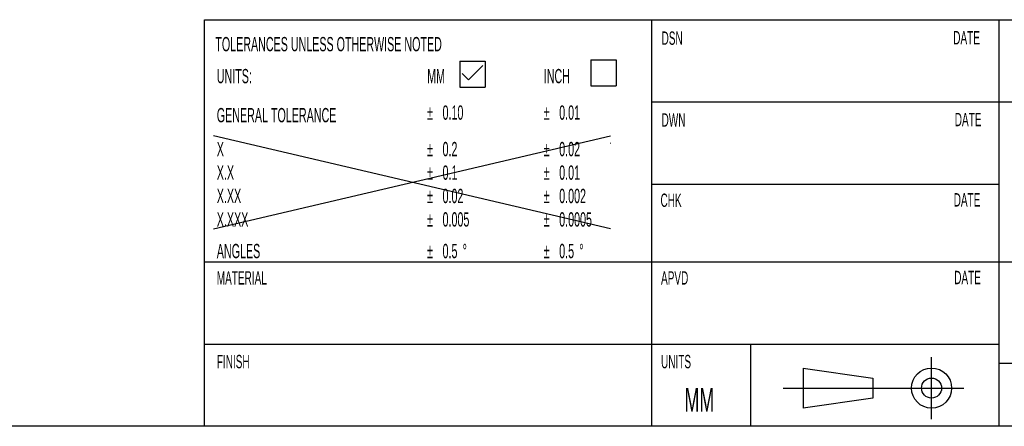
# Model space of a CAD drawing. Header units: millimetres. Extents: x 9 to 583, y 10 to 410.
# Tile 64 of 107: x 384 to 493, y 10 to 55. Entities that reach past the tile are written whole.
import ezdxf

# ---------------------------------------------------------------- set-up
doc = ezdxf.new("R2010")
doc.units = ezdxf.units.MM
doc.layers.add('SLD-0', color=179, linetype='Continuous')
doc.styles.add('SLDTEXTSTYLE1', font='TXT', dxfattribs={"width": 0.56})

# ---------------------------------------------------------------- blocks, each defined once
blk = doc.blocks.new('SW_NOTE_0')
at = {"layer": 'SLD-0', "color": 0, "char_height": 1.59, "attachment_point": 1, "style": 'SLDTEXTSTYLE1'}
for s, insert in [('X', (0, 2.05)), ('X.X', (0, -0.56)), ('X.XX', (0, -3.16)), ('X.XXX', (0, -5.77))]:
    blk.add_mtext(s, dxfattribs=dict(at, insert=insert))
blk = doc.blocks.new('SW_NOTE_0_1')
at = {"layer": 'SLD-0', "color": 0, "char_height": 1.59, "attachment_point": 1, "style": 'SLDTEXTSTYLE1'}
for s, insert in [('%%p', (0, 2.05)), ('0.2', (1.71, 2.05)), ('%%p', (0, -0.56)), ('0.1', (1.71, -0.56)), ('%%p', (0, -3.16)), ('0.02', (1.71, -3.16)), ('%%p', (0, -5.77)), ('0.005', (1.71, -5.77))]:
    blk.add_mtext(s, dxfattribs=dict(at, insert=insert))
blk = doc.blocks.new('SW_NOTE_0_2')
at = {"layer": 'SLD-0', "color": 0, "char_height": 1.59, "attachment_point": 1, "style": 'SLDTEXTSTYLE1'}
for s, insert in [('%%p', (0, 2.05)), ('0.02', (1.71, 2.05)), ('%%p', (0, -0.56)), ('0.01', (1.71, -0.56)), ('%%p', (0, -3.16)), ('0.002', (1.71, -3.16)), ('%%p', (0, -5.77)), ('0.0005', (1.71, -5.77))]:
    blk.add_mtext(s, dxfattribs=dict(at, insert=insert))
blk = doc.blocks.new('SW_NOTE_0_3')
at = {"layer": 'SLD-0', "color": 0, "char_height": 1.59, "attachment_point": 1, "style": 'SLDTEXTSTYLE1'}
for s, insert in [('%%p', (0, 2.05)), ('0.10', (1.71, 2.05))]:
    blk.add_mtext(s, dxfattribs=dict(at, insert=insert))
blk = doc.blocks.new('SW_NOTE_0_4')
at = {"layer": 'SLD-0', "color": 0, "char_height": 1.59, "attachment_point": 1, "style": 'SLDTEXTSTYLE1'}
for s, insert in [('%%p', (0, 2.05)), ('0.01', (1.71, 2.05))]:
    blk.add_mtext(s, dxfattribs=dict(at, insert=insert))
blk = doc.blocks.new('SW_NOTE_0_5')
at = {"layer": 'SLD-0', "color": 0, "char_height": 1.59, "attachment_point": 1, "style": 'SLDTEXTSTYLE1'}
for s, insert in [('%%p', (0, 2.05)), ('0.5', (1.71, 2.05)), ('%%d', (3.94, 2.05))]:
    blk.add_mtext(s, dxfattribs=dict(at, insert=insert))
blk = doc.blocks.new('SW_NOTE_0_6')
at = {"layer": 'SLD-0', "color": 0, "char_height": 1.59, "attachment_point": 1, "style": 'SLDTEXTSTYLE1'}
for s, insert in [('%%p', (0, 2.05)), ('0.5', (1.71, 2.05)), ('%%d', (3.94, 2.05))]:
    blk.add_mtext(s, dxfattribs=dict(at, insert=insert))

msp = doc.modelspace()

# ---------------------------------------------------------------- linework, layer by layer
at = {"color": 7, "linetype": 'Continuous', "lineweight": 18}
msp.add_line((449.3144, 41.4906), (449.3144, 41.3932), dxfattribs=at)
at = {"layer": 'SLD-0'}
for p, q in [((404.1745, 9.9562), (404.1745, 55.1682)), ((404.1745, 55.1682), (582.9361, 55.1682)), ((453.9041, 9.9562), (453.9041, 55.1682)), ((492.5121, 9.9562), (492.5121, 55.1682)), ((432.5688, 50.5715), (435.3725, 50.5715)), ((432.5688, 50.5715), (432.5688, 47.6689)), ((435.3725, 50.5715), (435.3725, 47.6689)), ((447.121, 50.7191), (449.9248, 50.7191)), ((447.121, 50.7191), (447.121, 47.8165)), ((449.9248, 50.7191), (449.9248, 47.8165)), ((433.5081, 48.4859), (435.1002, 50.078)), ((432.821, 49.173), (433.5081, 48.4859)), ((432.5688, 47.6689), (435.3725, 47.6689)), ((447.121, 47.8165), (449.9248, 47.8165)), ((453.9041, 46.0242), (582.9361, 46.0242)), ((405.1738, 31.9124), (449.3144, 42.2661)), ((449.3144, 31.9124), (405.1738, 42.2661)), ((453.9041, 36.8802), (492.5121, 36.8802)), ((404.1745, 28.2442), (582.9361, 28.2442)), ((404.1745, 19.1002), (492.5121, 19.1002)), ((464.8845, 9.9562), (464.8845, 19.1002)), ((484.9791, 10.7582), (484.9791, 17.6476)), ((470.7189, 16.4396), (478.4373, 15.325)), ((470.7189, 16.4396), (470.7189, 11.9813)), ((492.5121, 16.979), (582.9361, 16.979)), ((478.4373, 15.325), (478.4373, 13.0959)), ((468.479, 14.2111), (488.5763, 14.2111)), ((478.4373, 13.0959), (470.7189, 11.9813))]:
    msp.add_line(p, q, dxfattribs=at)
at = {"layer": 'SLD-0', "color": 179, "linetype": 'Continuous'}
msp.add_line((582.9361, 9.9562), (8.9361, 9.9562), dxfattribs=at)
at = {"layer": 'SLD-0'}
for radius in [2.2291, 1.1146]:
    msp.add_circle((484.9791, 14.2105), radius, dxfattribs=at)

# ---------------------------------------------------------------- block references
for name, p in [('SW_NOTE_0_3', (428.9263, 43.5868)), ('SW_NOTE_0_4', (441.889, 43.5868)), ('SW_NOTE_0_1', (428.9263, 39.5235)), ('SW_NOTE_0_2', (441.889, 39.5235)), ('SW_NOTE_0', (405.5481, 39.5235)), ('SW_NOTE_0_5', (428.9263, 28.1894)), ('SW_NOTE_0_6', (441.889, 28.1894))]:
    msp.add_blockref(name, p, dxfattribs=at)

# ---------------------------------------------------------------- texts
at = {"layer": 'SLD-0', "attachment_point": 1, "style": 'SLDTEXTSTYLE1'}
for s, insert, char_height in [('DSN', (454.975, 53.8607), 1.48608), ('DATE', (487.3899, 53.9055), 1.48608), ('TOLERANCES UNLESS OTHERWISE NOTED', (405.3891, 53.2431), 1.5875), ('UNITS:', (405.5481, 49.691), 1.5875), ('MM', (428.9263, 49.691), 1.5875), ('INCH', (441.889, 49.691), 1.5875), ('GENERAL TOLERANCE', (405.5481, 45.3478), 1.58957), ('DWN', (454.975, 44.7638), 1.48608), ('DATE', (487.5568, 44.8086), 1.48608), ('CHK', (454.8583, 35.8356), 1.48608), ('DATE', (487.4401, 35.8804), 1.48608), ('ANGLES', (405.5481, 30.2385), 1.58957), ('MATERIAL', (405.5481, 27.1992), 1.48608), ('APVD', (454.9167, 27.1992), 1.48608), ('DATE', (487.4985, 27.244), 1.48608), ('FINISH', (405.5481, 17.8969), 1.48608), ('UNITS', (454.9167, 17.8969), 1.48608), ('MM', (457.5289, 14.2226), 2.64583)]:
    msp.add_mtext(s, dxfattribs=dict(at, insert=insert, char_height=char_height))

doc.saveas('drawing.dxf')
